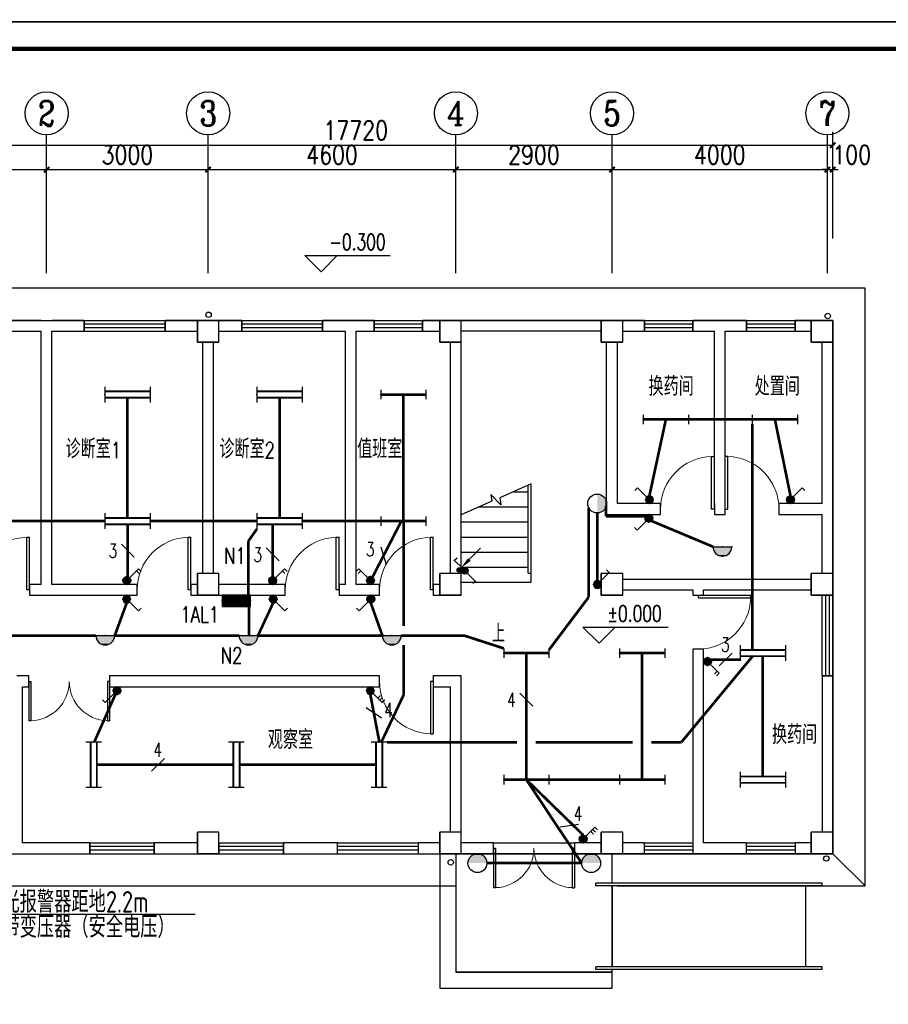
# Model space of a CAD drawing. Extents: x 41933 to 169416, y 41775 to 279375.
# Tile 22 of 39: x 98490 to 114620, y 142331 to 160614. Entities that reach past the tile are written whole.
import ezdxf
from ezdxf.enums import TextEntityAlignment as Align

# ---------------------------------------------------------------- set-up
doc = ezdxf.new("R2010")
doc.units = 0
doc.header["$LTSCALE"] = 1000
doc.header["$MEASUREMENT"] = 0
doc.linetypes.add('DASH', pattern=[0.35, 0.25, -0.1])
for name, color, linetype in [('AXIS', 3, 'Continuous'), ('AXIS_TEXT', 7, 'Continuous'), ('COLUMN', 1, 'Continuous'), ('DIM-照明', 3, 'Continuous'), ('DIM_ELEV', 3, 'Continuous'), ('DIM_SYMB', 3, 'Continuous'), ('EQUIP-照明', 3, 'Continuous'), ('EQUIP-箱柜', 3, 'Continuous'), ('LGT1', 7, 'Continuous'), ('LWIRE', 4, 'Continuous'), ('PUB_TEXT', 7, 'Continuous'), ('STAIR', 7, 'Continuous'), ('TEL_TEXT', 7, 'Continuous'), ('VPIPE-凝结', 150, 'DASH'), ('WALL', 1, 'Continuous'), ('WINDOW', 4, 'Continuous'), ('WIRE-照明', 1, 'Continuous'), ('图框', 4, 'Continuous'), ('填充', 8, 'Continuous')]:
    doc.layers.add(name, color=color, linetype=linetype)
doc.styles.add('_HZTXT', font='tssdeng.shx', dxfattribs={"width": 0.8, "bigfont": 'hztxt.shx'})
doc.styles.add('_TCH_AXIS', font='COMPLEX', dxfattribs={"bigfont": 'GBCBIG'})
doc.styles.add('_TCH_DIM', font='SIMPLEX', dxfattribs={"bigfont": 'GBCBIG'})
doc.styles.add('_TCH_LABEL', font='COMPLEX', dxfattribs={"bigfont": 'GBCBIG'})
doc.styles.add('_TEL_DIM', font='SIMPLEX', dxfattribs={"width": 0.8, "height": 3.5, "bigfont": 'HZTXT'})
doc.styles.add('COMPLEX', font='COMPLEX')
doc.styles.add('DIM_FONT', font='simplex.shx', dxfattribs={"width": 0.8})
doc.styles.get("Standard").update_dxf_attribs({"font": 'gbenor.shx', "bigfont": 'gbcbig.shx'})
doc.dimstyles.new('_TCH_ARCH&&100', dxfattribs={"dimtxt": 350, "dimasz": 100, "dimexe": 250, "dimexo": 300, "dimgap": 100, "dimtad": 1, "dimdec": 0, "dimzin": 0, "dimdsep": 46, "dimtxsty": 'DIM_FONT', "dimblk": 'ARCHTICK', "dimcen": 0.09, "dimclrt": 7, "dimazin": 2, "dimtfac": 1, "dimtdec": 0, "dimtix": 1, "dimtmove": 2, "dimatfit": 3, "dimfxl": 0, "dimtolj": 1, "dimtzin": 0, "dimarcsym": 0})

# ---------------------------------------------------------------- blocks, each defined once
blk = doc.blocks.new('$equip$00001160')
for p, q in [((-1.2, 0.417), (-1.2, -0.417)), ((-1.2, 0.167), (1.2, 0.167)), ((1.2, 0.417), (1.2, -0.417)), ((-1.2, -0.167), (1.2, -0.167))]:
    blk.add_line(p, q)
at = {"const_width": 0.1}
for points in [[(-1.2, 0.167), (1.2, 0.167)], [(-1.2, -0.167), (1.2, -0.167)]]:
    blk.add_lwpolyline(points, dxfattribs=at)
at = {"layer": 'EQUIP-照明'}
for p in [(-1.2, 0), (0, 0.167), (1.2, 0), (0, -0.167)]:
    blk.add_point(p, dxfattribs=at)
at = {"layer": 'EQUIP-照明', "flags": 9}
blk.add_attdef('A', (0, 0), '', height=0.00002, dxfattribs=at)
blk = doc.blocks.new('$equip$00001159')
for p, q in [((-1.2, 0.25), (-1.2, -0.25)), ((-1.2, 0), (1.2, 0)), ((1.2, 0.25), (1.2, -0.25))]:
    blk.add_line(p, q)
at = {"const_width": 0.14}
blk.add_lwpolyline([(-1.2, 0), (1.2, 0)], dxfattribs=at)
at = {"layer": 'EQUIP-照明'}
for p in [(-1.2, 0), (0, 0), (1.2, 0)]:
    blk.add_point(p, dxfattribs=at)
at = {"layer": 'EQUIP-照明', "flags": 9}
blk.add_attdef('A', (0, 0), '', height=0.00002, dxfattribs=at)
blk = doc.blocks.new('$equip$00001168')
blk.add_line((-0.5, 0), (0.5, 0))
blk.add_arc((0, 0), 0.5, 180, 0)
for p in [(-0.5, 0), (0, 0), (0.5, 0), (0, -0.5)]:
    blk.add_point(p)
for points in [[(0.433, -0.25), (-0.433, -0.25), (0.5, 0), (-0.5, 0)], [(0.25, -0.433), (-0.25, -0.433), (0.433, -0.25), (-0.433, -0.25)], [(0, -0.5), (0, -0.5), (0.25, -0.433), (-0.25, -0.433)]]:
    blk.add_solid(points)
at = {"flags": 9}
blk.add_attdef('A', (0, 0), '', height=0.00002, dxfattribs=at)
blk = doc.blocks.new('_LINKPT1')
blk.add_line((0, 0), (0, 0))
blk = doc.blocks.new('_X0UCW')
for p, q in [((0.147, 0.356), (0.625, 0.833)), ((0.625, 0.833), (0.766, 0.692)), ((-0.153, 0.072), (-0.631, -0.405)), ((-0.775, -0.259), (-0.634, -0.401))]:
    blk.add_line(p, q)
blk.add_circle((0, 0.208), 0.208)
for points in [[(-0.18, 0.313), (0.18, 0.313), (-0.208, 0.208), (0.208, 0.208)], [(-0.18, 0.104), (0.18, 0.104), (-0.208, 0.208), (0.208, 0.208)], [(-0.104, 0.389), (0.104, 0.389), (-0.18, 0.313), (0.18, 0.313)], [(-0.104, 0.028), (0.104, 0.028), (-0.18, 0.104), (0.18, 0.104)], [(0, 0.417), (0, 0.417), (-0.104, 0.389), (0.104, 0.389)], [(0, 0), (0, 0), (-0.104, 0.028), (0.104, 0.028)]]:
    blk.add_solid(points)
at = {"xscale": 0.002857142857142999, "yscale": 0.002857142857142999, "zscale": 0.002857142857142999}
for p in [(-0.208, 0.208), (0, 0.417), (0.208, 0.208), (-0.001, -0.001)]:
    blk.add_blockref('_LINKPT1', p, dxfattribs=at)
at = {"flags": 9}
blk.add_attdef('A', (0, 0), '', height=0.0000286, dxfattribs=at)
blk = doc.blocks.new('$equip_U$00000078(fzc)')
for p in [(0.551, 0.542), (0.004, -0.005), (-0.541, -0.548)]:
    blk.add_point(p)
at = {"xscale": 0.875, "yscale": 0.875, "zscale": 0.875}
blk.add_blockref('_X0UCW', (0.004, -0.187), dxfattribs=at)
at = {"color": 7, "style": '_TEL_DIM', "flags": 1}
blk.add_attdef('A', text='', height=0.000025, dxfattribs=at).set_placement((0, 0), align=Align.MIDDLE_CENTER)
blk = doc.blocks.new('$equip_U$00000117(fzc)')
blk.add_blockref('$equip_U$00000078(fzc)', (0, 0.003))
at = {"color": 7, "style": '_TEL_DIM', "flags": 1}
blk.add_attdef('A', text='', height=0.000025, dxfattribs=at).set_placement((0, 0), align=Align.MIDDLE_CENTER)
blk = doc.blocks.new('$equip_U$00000123(DNSC-20150823RB)')
blk.add_blockref('$equip_U$00000117(fzc)', (-0.003, 0.185))
at = {"color": 7, "flags": 1}
blk.add_attdef('A', text='', height=0.0000286, dxfattribs=at).set_placement((0, 0), align=Align.MIDDLE_CENTER)
blk = doc.blocks.new('$equip$00001964')
for p, q in [((0.147, 0.356), (0.625, 0.833)), ((0.399, 0.607), (0.54, 0.466)), ((0.512, 0.72), (0.653, 0.579)), ((0.625, 0.833), (0.766, 0.692))]:
    blk.add_line(p, q)
blk.add_circle((0, 0.208), 0.208)
for p in [(-0.208, 0.208), (0, 0.417), (0, 0), (0.208, 0.208)]:
    blk.add_point(p)
for points in [[(-0.18, 0.313), (0.18, 0.313), (-0.208, 0.208), (0.208, 0.208)], [(-0.18, 0.104), (0.18, 0.104), (-0.208, 0.208), (0.208, 0.208)], [(-0.104, 0.389), (0.104, 0.389), (-0.18, 0.313), (0.18, 0.313)], [(-0.104, 0.028), (0.104, 0.028), (-0.18, 0.104), (0.18, 0.104)], [(0, 0.417), (0, 0.417), (-0.104, 0.389), (0.104, 0.389)], [(0, 0), (0, 0), (-0.104, 0.028), (0.104, 0.028)]]:
    blk.add_solid(points)
at = {"layer": 'TEL_TEXT', "style": '_TEL_DIM', "flags": 1}
blk.add_attdef('A', text='', height=0.00002, dxfattribs=at).set_placement((0, 0), align=Align.MIDDLE_CENTER)
blk = doc.blocks.new('$equip$00001963')
for p, q in [((0.147, 0.356), (0.625, 0.833)), ((0.512, 0.72), (0.653, 0.579)), ((0.625, 0.833), (0.766, 0.692))]:
    blk.add_line(p, q)
blk.add_circle((0, 0.208), 0.208)
for p in [(-0.208, 0.208), (0, 0.417), (0, 0), (0.208, 0.208)]:
    blk.add_point(p)
for points in [[(-0.18, 0.313), (0.18, 0.313), (-0.208, 0.208), (0.208, 0.208)], [(-0.18, 0.104), (0.18, 0.104), (-0.208, 0.208), (0.208, 0.208)], [(-0.104, 0.389), (0.104, 0.389), (-0.18, 0.313), (0.18, 0.313)], [(-0.104, 0.028), (0.104, 0.028), (-0.18, 0.104), (0.18, 0.104)], [(0, 0.417), (0, 0.417), (-0.104, 0.389), (0.104, 0.389)], [(0, 0), (0, 0), (-0.104, 0.028), (0.104, 0.028)]]:
    blk.add_solid(points)
at = {"layer": 'TEL_TEXT', "style": '_TEL_DIM', "flags": 1}
blk.add_attdef('A', text='', height=0.00002, dxfattribs=at).set_placement((0, 0), align=Align.MIDDLE_CENTER)
blk = doc.blocks.new('$equip$00001962')
for p, q in [((0.147, 0.356), (0.625, 0.833)), ((0.625, 0.833), (0.766, 0.692))]:
    blk.add_line(p, q)
blk.add_circle((0, 0.208), 0.208)
for p in [(-0.208, 0.208), (0, 0.417), (0, 0), (0.208, 0.208)]:
    blk.add_point(p)
for points in [[(-0.18, 0.313), (0.18, 0.313), (-0.208, 0.208), (0.208, 0.208)], [(-0.18, 0.104), (0.18, 0.104), (-0.208, 0.208), (0.208, 0.208)], [(-0.104, 0.389), (0.104, 0.389), (-0.18, 0.313), (0.18, 0.313)], [(-0.104, 0.028), (0.104, 0.028), (-0.18, 0.104), (0.18, 0.104)], [(0, 0.417), (0, 0.417), (-0.104, 0.389), (0.104, 0.389)], [(0, 0), (0, 0), (-0.104, 0.028), (0.104, 0.028)]]:
    blk.add_solid(points)
at = {"layer": 'TEL_TEXT', "style": '_TEL_DIM', "flags": 1}
blk.add_attdef('A', text='', height=0.00002, dxfattribs=at).set_placement((0, 0), align=Align.MIDDLE_CENTER)
blk = doc.blocks.new('$equip$00001151')
blk.add_circle((0, 0.5), 0.5)
for points in [[(0.433, 0.25), (-0.433, 0.25), (0.5, 0.5), (-0.5, 0.5)], [(0.25, 0.067), (-0.25, 0.067), (0.433, 0.25), (-0.433, 0.25)], [(0, 0), (0, 0), (0.25, 0.067), (-0.25, 0.067)]]:
    blk.add_solid(points)
at = {"flags": 9}
blk.add_attdef('A', (0, 0), '', height=0.00002, dxfattribs=at)
blk = doc.blocks.new('$TelecSys$00000078')
for p, q in [((1.15, 1.15), (0.55, 0.55)), ((0.104, 0.104), (0.104, 0.104)), ((-0.104, -0.104), (-0.104, -0.104))]:
    blk.add_line(p, q)
at = {"const_width": 0.142}
blk.add_lwpolyline([(-0.071, 0, 1), (0.071, 0, 1)], format="xyb", close=True, dxfattribs=at)
blk.add_solid([(0.62, 0.48), (0.48, 0.62), (0.1, 0.1)])
at = {"width": 0.8, "flags": 9}
blk.add_attdef('A', (0, 0), '', height=0.00002, dxfattribs=at)
blk = doc.blocks.new('*X61')
at = {"color": 0}
for p, q in [((-250, 33), (-83, 200)), ((-250, 68), (-118, 200)), ((-250, 104), (-154, 200)), ((-250, 139), (-189, 200)), ((-250, 174), (-224, 200)), ((-247, 0), (-47, 200)), ((-212, 0), (-12, 200)), ((-177, 0), (23, 200)), ((-141, 0), (59, 200)), ((-106, 0), (94, 200)), ((-71, 0), (129, 200)), ((-35, 0), (165, 200)), ((0, 0), (200, 200)), ((35, 0), (235, 200)), ((71, 0), (250, 179)), ((106, 0), (250, 144)), ((141, 0), (250, 109)), ((177, 0), (250, 73)), ((212, 0), (250, 38)), ((247, 0), (250, 3))]:
    blk.add_line(p, q, dxfattribs=at)
blk = doc.blocks.new('$equip$00001421')
for p, q in [((0.75, 0.6), (-0.75, 0.6)), ((-0.75, 0.6), (-0.75, 0)), ((0.75, 0), (0.75, 0.6)), ((-0.75, 0), (0.75, 0))]:
    blk.add_line(p, q)
at = {"const_width": 0.6}
blk.add_lwpolyline([(-0.75, 0.3), (0.75, 0.3)], dxfattribs=at)
for p in [(0, 0.6), (-0.75, 0.3), (0, 0), (0.75, 0.3)]:
    blk.add_point(p)
at = {"xscale": 0.0030000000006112, "yscale": 0.0030000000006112, "zscale": 0.0030000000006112}
blk.add_blockref('*X61', (0, 0), dxfattribs=at)
at = {"style": '_TCH_LABEL', "flags": 9}
blk.add_attdef('A', (0, 0), '', height=0.00002, dxfattribs=at)
blk = doc.blocks.new('$TELECSYS$00000095')
blk.add_line((0.4, 0.4), (-0.4, -0.4))
at = {"width": 0.8}
blk.add_attdef('N', text='', height=1, dxfattribs=at).set_placement((-0.017, 1.056), align=Align.MIDDLE)
blk = doc.blocks.new('$TelecSys$00000152')
blk.add_blockref('$TELECSYS$00000095', (0, 0))
at = {"style": '_TEL_DIM', "width": 0.7}
blk.add_attdef('N', text='', height=0.875, dxfattribs=at).set_placement((-0.015, 0.924), align=Align.MIDDLE)
blk = doc.blocks.new('A$C573E01A6')
at = {"layer": 'LGT1', "color": 77}
blk.add_line((4045, 429), (0, 429), dxfattribs=at)
at = {"layer": 'LGT1', "color": 77, "style": '_HZTXT', "width": 0.8}
for s, p in [('声光报警器距地2.2m', (144, 466)), ('自带变压器（安全电压）', (144, 0))]:
    blk.add_text(s, height=400, dxfattribs=at).set_placement(p)
blk = doc.blocks.new('_ArchTick')
at = {"color": 0, "linetype": 'ByBlock', "const_width": 0.4}
blk.add_lwpolyline([(-0.5, -0.5), (0.5, 0.5)], dxfattribs=at)
blk = doc.blocks.new('*D2245')
at = {"layer": 'AXIS', "color": 0, "lineweight": -2, "transparency": 16777216}
for p, q in [((95990, 156554), (95990, 158081)), ((98990, 156554), (98990, 158081)), ((95990, 157831), (98990, 157831))]:
    blk.add_line(p, q, dxfattribs=at)
at = {"layer": 'Defpoints', "color": 0, "transparency": 16777216}
for p in [(98990, 157831), (95990, 156254), (98990, 156254)]:
    blk.add_point(p, dxfattribs=at)
at = {"layer": 'AXIS', "color": 0, "lineweight": -2, "transparency": 16777216, "xscale": 100, "yscale": 100, "zscale": 100, "rotation": 180}
blk.add_blockref('_ArchTick', (95990, 157831), dxfattribs=at)
at = {"layer": 'AXIS', "color": 0, "lineweight": -2, "transparency": 16777216, "xscale": 100, "yscale": 100, "zscale": 100}
blk.add_blockref('_ArchTick', (98990, 157831), dxfattribs=at)
at = {"layer": 'AXIS', "color": 7, "transparency": 16777216, "insert": (97490, 158106), "char_height": 350, "attachment_point": 5, "style": 'DIM_FONT'}
blk.add_mtext('\\A1;3000', dxfattribs=at)
blk = doc.blocks.new('*D2246')
at = {"layer": 'AXIS', "color": 0, "lineweight": -2, "transparency": 16777216}
for p, q in [((98990, 156554), (98990, 158081)), ((101990, 156554), (101990, 158081)), ((98990, 157831), (101990, 157831))]:
    blk.add_line(p, q, dxfattribs=at)
at = {"layer": 'Defpoints', "color": 0, "transparency": 16777216}
for p in [(101990, 157831), (98990, 156254), (101990, 156254)]:
    blk.add_point(p, dxfattribs=at)
at = {"layer": 'AXIS', "color": 0, "lineweight": -2, "transparency": 16777216, "xscale": 100, "yscale": 100, "zscale": 100, "rotation": 180}
blk.add_blockref('_ArchTick', (98990, 157831), dxfattribs=at)
at = {"layer": 'AXIS', "color": 0, "lineweight": -2, "transparency": 16777216, "xscale": 100, "yscale": 100, "zscale": 100}
blk.add_blockref('_ArchTick', (101990, 157831), dxfattribs=at)
at = {"layer": 'AXIS', "color": 7, "transparency": 16777216, "insert": (100490, 158106), "char_height": 350, "attachment_point": 5, "style": 'DIM_FONT'}
blk.add_mtext('\\A1;3000', dxfattribs=at)
blk = doc.blocks.new('*D2247')
at = {"layer": 'AXIS', "color": 0, "lineweight": -2, "transparency": 16777216}
for p, q in [((101990, 156554), (101990, 158081)), ((106590, 156554), (106590, 158081)), ((101990, 157831), (106590, 157831))]:
    blk.add_line(p, q, dxfattribs=at)
at = {"layer": 'Defpoints', "color": 0, "transparency": 16777216}
for p in [(106590, 157831), (101990, 156254), (106590, 156254)]:
    blk.add_point(p, dxfattribs=at)
at = {"layer": 'AXIS', "color": 0, "lineweight": -2, "transparency": 16777216, "xscale": 100, "yscale": 100, "zscale": 100, "rotation": 180}
blk.add_blockref('_ArchTick', (101990, 157831), dxfattribs=at)
at = {"layer": 'AXIS', "color": 0, "lineweight": -2, "transparency": 16777216, "xscale": 100, "yscale": 100, "zscale": 100}
blk.add_blockref('_ArchTick', (106590, 157831), dxfattribs=at)
at = {"layer": 'AXIS', "color": 7, "transparency": 16777216, "insert": (104290, 158106), "char_height": 350, "attachment_point": 5, "style": 'DIM_FONT'}
blk.add_mtext('\\A1;4600', dxfattribs=at)
blk = doc.blocks.new('*D2248')
at = {"layer": 'AXIS', "color": 0, "lineweight": -2, "transparency": 16777216}
for p, q in [((106590, 156554), (106590, 158081)), ((109490, 156554), (109490, 158081)), ((106590, 157831), (109490, 157831))]:
    blk.add_line(p, q, dxfattribs=at)
at = {"layer": 'Defpoints', "color": 0, "transparency": 16777216}
for p in [(109490, 157831), (106590, 156254), (109490, 156254)]:
    blk.add_point(p, dxfattribs=at)
at = {"layer": 'AXIS', "color": 0, "lineweight": -2, "transparency": 16777216, "xscale": 100, "yscale": 100, "zscale": 100, "rotation": 180}
blk.add_blockref('_ArchTick', (106590, 157831), dxfattribs=at)
at = {"layer": 'AXIS', "color": 0, "lineweight": -2, "transparency": 16777216, "xscale": 100, "yscale": 100, "zscale": 100}
blk.add_blockref('_ArchTick', (109490, 157831), dxfattribs=at)
at = {"layer": 'AXIS', "color": 7, "transparency": 16777216, "insert": (108040, 158106), "char_height": 350, "attachment_point": 5, "style": 'DIM_FONT'}
blk.add_mtext('\\A1;2900', dxfattribs=at)
blk = doc.blocks.new('*D2249')
at = {"layer": 'AXIS', "color": 0, "lineweight": -2, "transparency": 16777216}
for p, q in [((109490, 156554), (109490, 158081)), ((113490, 156554), (113490, 158081)), ((109490, 157831), (113490, 157831))]:
    blk.add_line(p, q, dxfattribs=at)
at = {"layer": 'Defpoints', "color": 0, "transparency": 16777216}
for p in [(113490, 157831), (109490, 156254), (113490, 156254)]:
    blk.add_point(p, dxfattribs=at)
at = {"layer": 'AXIS', "color": 0, "lineweight": -2, "transparency": 16777216, "xscale": 100, "yscale": 100, "zscale": 100, "rotation": 180}
blk.add_blockref('_ArchTick', (109490, 157831), dxfattribs=at)
at = {"layer": 'AXIS', "color": 0, "lineweight": -2, "transparency": 16777216, "xscale": 100, "yscale": 100, "zscale": 100}
blk.add_blockref('_ArchTick', (113490, 157831), dxfattribs=at)
at = {"layer": 'AXIS', "color": 7, "transparency": 16777216, "insert": (111490, 158106), "char_height": 350, "attachment_point": 5, "style": 'DIM_FONT'}
blk.add_mtext('\\A1;4000', dxfattribs=at)
blk = doc.blocks.new('*D2250')
at = {"layer": 'AXIS', "color": 0, "lineweight": -2, "transparency": 16777216}
for p, q in [((113490, 156554), (113490, 158081)), ((113590, 156554), (113590, 158081)), ((113490, 157831), (113390, 157831)), ((113490, 157831), (113590, 157831)), ((113590, 157831), (113690, 157831))]:
    blk.add_line(p, q, dxfattribs=at)
at = {"layer": 'Defpoints', "color": 0, "transparency": 16777216}
for p in [(113590, 157831), (113490, 156254), (113590, 156254)]:
    blk.add_point(p, dxfattribs=at)
at = {"layer": 'AXIS', "color": 0, "lineweight": -2, "transparency": 16777216, "xscale": 100, "yscale": 100, "zscale": 100}
blk.add_blockref('_ArchTick', (113490, 157831), dxfattribs=at)
at = {"layer": 'AXIS', "color": 0, "lineweight": -2, "transparency": 16777216, "xscale": 100, "yscale": 100, "zscale": 100, "rotation": 180}
blk.add_blockref('_ArchTick', (113590, 157831), dxfattribs=at)
at = {"layer": 'AXIS', "color": 7, "transparency": 16777216, "insert": (113940, 158106), "char_height": 350, "attachment_point": 5, "style": 'DIM_FONT'}
blk.add_mtext('\\A1;100', dxfattribs=at)
blk = doc.blocks.new('*D2251')
at = {"layer": 'AXIS', "color": 0, "lineweight": -2, "transparency": 16777216}
for p, q in [((95870, 157454), (95870, 158533)), ((113590, 157454), (113590, 158533)), ((95870, 158283), (113590, 158283))]:
    blk.add_line(p, q, dxfattribs=at)
at = {"layer": 'Defpoints', "color": 0, "transparency": 16777216}
for p in [(113590, 158283), (95870, 157154), (113590, 157154)]:
    blk.add_point(p, dxfattribs=at)
at = {"layer": 'AXIS', "color": 0, "lineweight": -2, "transparency": 16777216, "xscale": 100, "yscale": 100, "zscale": 100, "rotation": 180}
blk.add_blockref('_ArchTick', (95870, 158283), dxfattribs=at)
at = {"layer": 'AXIS', "color": 0, "lineweight": -2, "transparency": 16777216, "xscale": 100, "yscale": 100, "zscale": 100}
blk.add_blockref('_ArchTick', (113590, 158283), dxfattribs=at)
at = {"layer": 'AXIS', "color": 7, "transparency": 16777216, "insert": (104730, 158558), "char_height": 350, "attachment_point": 5, "style": 'DIM_FONT'}
blk.add_mtext('\\A1;17720', dxfattribs=at)
blk = doc.blocks.new('$WINLIB2D$00000001')
for p, q in [((-0.5, 0.5), (0.5, 0.5)), ((-0.5, 0.5), (-0.5, -0.5)), ((0.5, -0.5), (0.5, 0.5)), ((0.5, 0.167), (-0.5, 0.167)), ((0.5, -0.167), (-0.5, -0.167)), ((-0.5, -0.5), (0.5, -0.5))]:
    blk.add_line(p, q)
blk = doc.blocks.new('$DorLib2D$00000002')
for p, q in [((-0.5, 0), (-0.5, 0.4875)), ((-0.475, 0.4875), (-0.5, 0.4875)), ((-0.475, 0), (-0.475, 0.4875)), ((0.475, 0), (0.475, 0.4875)), ((0.475, 0.4875), (0.5, 0.4875)), ((0.5, 0), (0.5, 0.4875)), ((-0.5, 0), (-0.475, 0)), ((0.5, 0), (0.475, 0))]:
    blk.add_line(p, q)
at = {"lineweight": 13}
for centre, start, end in [((-0.4875, 0), 0, 88.53072), ((0.4875, 0), 91.46928, 180)]:
    blk.add_arc(centre, 0.4875, start, end, dxfattribs=at)
blk = doc.blocks.new('_FZH')
for p, q in [((-0.5, 0.5), (0.5, 0.5)), ((-0.5, -0.5), (-0.5, 0.5)), ((0.5, -0.5), (0.5, 0.5)), ((-0.5, -0.5), (0.5, -0.5))]:
    blk.add_line(p, q)
blk.add_lwpolyline([(-0.5, -0.5), (0.5, -0.5), (0.5, 0.5), (-0.5, 0.5)], close=True)
blk = doc.blocks.new('$DorLib2D$00000001')
for p, q in [((0.45, 0.975), (0.5, 0.975)), ((0.45, 0), (0.45, 0.975)), ((0.5, 0), (0.5, 0.975)), ((0.5, 0), (0.45, 0))]:
    blk.add_line(p, q)
at = {"lineweight": 13}
blk.add_arc((0.475, 0), 0.975, 91.4693, 180, dxfattribs=at)
blk = doc.blocks.new('_AXISO')
blk.add_circle((0, 0), 0.5)
at = {"layer": 'AXIS_TEXT', "style": 'COMPLEX', "width": 1.041667}
blk.add_attdef('A', text='', height=0.56, dxfattribs=at).set_placement((-0.25, -0.28), (0.25, -0.28), align=Align.FIT)

msp = doc.modelspace()

# ---------------------------------------------------------------- linework, layer by layer
for p, q in [((107289.8, 145128.1), (108789.8, 145128.1)), ((113389.8, 144578.1), (109189.8, 144578.1)), ((109189.8, 144528.1), (109189.8, 144578.1)), ((113389.8, 144528.1), (109189.8, 144528.1)), ((109489.8, 144528.1), (109489.8, 143028.1)), ((113089.8, 143028.1), (113089.8, 144528.1)), ((113389.8, 144528.1), (113389.8, 144578.1)), ((113389.8, 143028.1), (109189.8, 143028.1)), ((109189.8, 142978.1), (109189.8, 143028.1)), ((113389.8, 142978.1), (109189.8, 142978.1)), ((113389.8, 142978.1), (113389.8, 143028.1))]:
    msp.add_line(p, q)
at = {"color": 32}
msp.add_line((114189.8, 144528.1), (113589.8, 145128.1), dxfattribs=at)
for points in [[(109589.8, 144528.1), (109789.8, 144528.1), (109789.8, 144528.1), (114189.8, 144528.1), (114189.8, 155628.1), (95289.8, 155628.1), (95289.8, 150628.1)], [(95289.8, 147728.1), (95289.8, 144528.1), (106589.8, 144528.1)]]:
    msp.add_lwpolyline(points, dxfattribs=at)
msp.add_lwpolyline([(109489.8, 143028.1), (109489.8, 144528.1)])
at = {"layer": 'AXIS'}
for p, q in [((98989.8, 155906.2), (98989.8, 158475.6)), ((101989.8, 155906.2), (101989.8, 158475.6)), ((106589.8, 155906.2), (106589.8, 158475.6)), ((109489.8, 155906.2), (109489.8, 158475.6)), ((113489.8, 155906.2), (113489.8, 158475.6))]:
    msp.add_line(p, q, dxfattribs=at)
at = {"layer": 'DIM_ELEV'}
for p, q in [((104087.3, 155932.6), (103787.3, 156232.6)), ((103787.3, 156232.6), (105370.6, 156232.6)), ((104087.3, 155932.6), (104387.3, 156232.6)), ((109250.2, 149034.2), (108950.2, 149334.2)), ((108950.2, 149334.2), (110533.4, 149334.2)), ((109250.2, 149034.2), (109550.2, 149334.2))]:
    msp.add_line(p, q, dxfattribs=at)
at = {"layer": 'DIM_SYMB'}
msp.add_lwpolyline([(107364.8, 149602.2, 0, 0, 0), (107364.8, 151034.6, 80, 0, 0), (107364.8, 151334.6, 0, 0, 0)], format="xyseb", dxfattribs=at)
at = {"layer": 'STAIR'}
for p, q in [((107989.8, 151993.6), (107403.8, 151736.2)), ((107929.8, 150338.1), (107929.8, 151967.3)), ((107989.8, 150338.1), (107989.8, 151993.6)), ((107989.8, 150338.1), (107989.8, 151993.6)), ((107424.3, 151602.8), (107238.4, 151797.2)), ((107238.4, 151797.2), (107257.6, 151672)), ((107658.6, 151848.1), (107929.8, 151848.1)), ((107257.6, 151672), (106689.8, 151422.6)), ((107021.1, 151568.1), (107929.8, 151568.1)), ((107403.8, 151736.2), (107424.3, 151602.8)), ((106689.8, 150328.1), (106689.8, 151422.6)), ((106689.8, 151288.1), (107929.8, 151288.1)), ((106689.8, 151008.1), (107929.8, 151008.1)), ((106689.8, 150728.1), (107929.8, 150728.1)), ((106689.8, 150448.1), (107929.8, 150448.1)), ((107929.8, 150338.1), (107989.8, 150338.1)), ((107989.8, 150168.1), (107989.8, 150338.1)), ((106689.8, 150168.1), (107989.8, 150168.1))]:
    msp.add_line(p, q, dxfattribs=at)
at = {"layer": 'VPIPE-凝结', "linetype": 'Continuous'}
for centre in [(101997.3, 155134.8), (113495.5, 155111.7), (106493.7, 144967.1), (113469.3, 145038.8)]:
    msp.add_circle(centre, 50, dxfattribs=at)
at = {"layer": 'WALL'}
for p, q in [((98889.8, 155028.1), (98339.8, 155028.1)), ((98889.8, 155028.1), (98889.8, 155028.1)), ((98889.8, 155028.1), (99089.8, 155028.1)), ((99689.8, 155028.1), (99089.8, 155028.1)), ((99089.8, 155028.1), (99089.8, 155028.1)), ((99689.8, 154828.1), (99689.8, 155028.1)), ((101789.8, 155028.1), (101189.8, 155028.1)), ((101189.8, 155028.1), (101189.8, 154828.1)), ((102614.8, 155028.1), (102189.8, 155028.1)), ((102614.8, 154828.1), (102614.8, 155028.1)), ((104639.8, 155028.1), (104114.8, 155028.1)), ((104114.8, 155028.1), (104114.8, 154828.1)), ((105069.8, 155028.1), (104639.8, 155028.1)), ((105069.8, 154828.1), (105069.8, 155028.1)), ((106289.8, 155028.1), (105969.8, 155028.1)), ((105969.8, 155028.1), (105969.8, 154828.1)), ((109289.8, 155028.1), (106689.8, 155028.1)), ((110089.8, 155028.1), (109689.8, 155028.1)), ((110089.8, 154828.1), (110089.8, 155028.1)), ((111489.8, 155028.1), (110989.8, 155028.1)), ((110989.8, 155028.1), (110989.8, 154828.1)), ((111989.8, 155028.1), (111489.8, 155028.1)), ((111989.8, 154828.1), (111989.8, 155028.1)), ((113189.8, 155028.1), (112889.8, 155028.1)), ((112889.8, 155028.1), (112889.8, 154828.1)), ((98339.8, 154828.1), (98889.8, 154828.1)), ((98889.8, 150128.1), (98889.8, 154828.1)), ((99089.8, 154828.1), (99689.8, 154828.1)), ((99089.8, 150128.1), (99089.8, 154828.1)), ((101189.8, 154828.1), (101789.8, 154828.1)), ((102189.8, 154828.1), (102614.8, 154828.1)), ((104114.8, 154828.1), (104539.8, 154828.1)), ((104539.8, 150128.1), (104539.8, 154828.1)), ((104739.8, 154828.1), (105069.8, 154828.1)), ((104739.8, 150128.1), (104739.8, 154828.1)), ((105969.8, 154828.1), (106289.8, 154828.1)), ((109289.8, 154828.1), (106689.8, 154828.1)), ((109689.8, 154828.1), (110089.8, 154828.1)), ((110989.8, 154828.1), (111389.8, 154828.1)), ((111389.8, 151628.1), (111389.8, 154828.1)), ((111589.8, 154828.1), (111989.8, 154828.1)), ((111589.8, 151628.1), (111589.8, 154828.1)), ((112889.8, 154828.1), (113189.8, 154828.1)), ((101889.8, 150328.1), (101889.8, 154628.1)), ((102089.8, 150328.1), (102089.8, 154628.1)), ((106489.8, 150328.1), (106489.8, 154628.1)), ((106689.8, 150328.1), (106689.8, 154628.1)), ((109389.8, 151428.1), (109389.8, 154628.1)), ((109589.8, 151628.1), (109589.8, 154628.1)), ((113389.8, 151628.1), (113389.8, 154628.1)), ((113589.8, 151528.1), (113589.8, 154628.1)), ((110389.8, 151628.1), (109589.8, 151628.1)), ((110389.8, 151428.1), (110389.8, 151628.1)), ((111389.8, 151628.1), (111389.8, 151428.1)), ((111589.8, 151428.1), (111589.8, 151628.1)), ((113389.8, 151628.1), (112589.8, 151628.1)), ((112589.8, 151628.1), (112589.8, 151428.1)), ((109389.8, 151428.1), (110389.8, 151428.1)), ((111389.8, 151428.1), (111489.8, 151428.1)), ((111489.8, 151428.1), (111589.8, 151428.1)), ((112589.8, 151428.1), (113389.8, 151428.1)), ((113389.8, 150328.1), (113389.8, 151428.1)), ((113589.8, 150328.1), (113589.8, 151528.1)), ((98889.8, 150128.1), (98669.8, 150128.1)), ((98669.8, 150128.1), (98669.8, 149928.1)), ((100669.8, 150128.1), (99089.8, 150128.1)), ((100669.8, 149928.1), (100669.8, 150128.1)), ((101789.8, 150128.1), (101669.8, 150128.1)), ((101669.8, 150128.1), (101669.8, 149928.1)), ((103419.8, 150128.1), (102189.8, 150128.1)), ((103419.8, 149928.1), (103419.8, 150128.1)), ((104539.8, 150128.1), (104419.8, 150128.1)), ((104419.8, 150128.1), (104419.8, 149928.1)), ((105169.8, 150128.1), (104739.8, 150128.1)), ((105169.8, 149928.1), (105169.8, 150128.1)), ((106289.8, 150128.1), (106169.8, 150128.1)), ((106169.8, 150128.1), (106169.8, 149928.1)), ((109689.8, 150228.1), (111089.8, 150228.1)), ((111089.8, 150228.1), (113189.8, 150228.1)), ((98669.8, 149928.1), (98989.8, 149928.1)), ((98989.8, 149928.1), (100669.8, 149928.1)), ((101669.8, 149928.1), (101789.8, 149928.1)), ((102189.8, 149928.1), (103419.8, 149928.1)), ((104419.8, 149928.1), (104639.8, 149928.1)), ((104639.8, 149928.1), (105169.8, 149928.1)), ((106169.8, 149928.1), (106289.8, 149928.1)), ((109689.8, 150028.1), (110989.8, 150028.1)), ((110989.8, 150028.1), (110989.8, 149928.1)), ((110989.8, 149928.1), (111189.8, 149928.1)), ((111189.8, 149928.1), (111189.8, 150028.1)), ((111189.8, 150028.1), (113189.8, 150028.1)), ((111189.8, 148928.1), (110989.8, 148928.1)), ((110989.8, 148928.1), (110989.8, 145328.1)), ((111189.8, 145328.1), (111189.8, 148928.1)), ((98659.8, 148428.1), (98439.8, 148428.1)), ((98659.8, 148228.1), (98659.8, 148428.1)), ((105169.8, 148428.1), (100159.8, 148428.1)), ((100159.8, 148428.1), (100159.8, 148228.1)), ((105169.8, 148228.1), (105169.8, 148428.1)), ((106689.8, 148428.1), (106169.8, 148428.1)), ((106169.8, 148428.1), (106169.8, 148228.1)), ((106689.8, 145528.1), (106689.8, 148428.1)), ((113589.8, 148428.1), (113389.8, 148428.1)), ((113389.8, 148428.1), (113389.8, 145528.1)), ((113589.8, 145528.1), (113589.8, 148428.1)), ((98539.8, 148228.1), (98659.8, 148228.1)), ((98539.8, 145328.1), (98539.8, 148228.1)), ((100159.8, 148228.1), (105169.8, 148228.1)), ((106169.8, 148228.1), (106489.8, 148228.1)), ((106489.8, 145528.1), (106489.8, 148228.1)), ((99789.8, 145328.1), (98539.8, 145328.1)), ((99789.8, 145128.1), (99789.8, 145328.1)), ((101789.8, 145328.1), (100989.8, 145328.1)), ((100989.8, 145328.1), (100989.8, 145128.1)), ((104389.8, 145328.1), (103389.8, 145328.1)), ((103389.8, 145328.1), (103389.8, 145128.1)), ((104389.8, 145128.1), (104389.8, 145328.1)), ((106289.8, 145328.1), (105889.8, 145328.1)), ((105889.8, 145328.1), (105889.8, 145128.1)), ((107289.8, 145328.1), (106689.8, 145328.1)), ((107289.8, 145128.1), (107289.8, 145328.1)), ((109289.8, 145328.1), (108789.8, 145328.1)), ((108789.8, 145328.1), (108789.8, 145128.1)), ((110089.8, 145328.1), (109689.8, 145328.1)), ((110089.8, 145128.1), (110089.8, 145328.1)), ((110989.8, 145328.1), (110989.8, 145128.1)), ((111989.8, 145328.1), (111189.8, 145328.1)), ((111989.8, 145128.1), (111989.8, 145328.1)), ((113189.8, 145328.1), (112889.8, 145328.1)), ((112889.8, 145328.1), (112889.8, 145128.1)), ((98439.8, 145128.1), (99789.8, 145128.1)), ((100989.8, 145128.1), (101789.8, 145128.1)), ((103389.8, 145128.1), (104389.8, 145128.1)), ((105889.8, 145128.1), (106289.8, 145128.1)), ((106689.8, 145128.1), (107289.8, 145128.1)), ((108789.8, 145128.1), (109289.8, 145128.1)), ((109689.8, 145128.1), (110089.8, 145128.1)), ((110989.8, 145128.1), (111089.8, 145128.1)), ((111089.8, 145128.1), (111989.8, 145128.1)), ((112889.8, 145128.1), (113189.8, 145128.1))]:
    msp.add_line(p, q, dxfattribs=at)
at = {"layer": 'WINDOW'}
for p, q in [((107289.8, 145328.1), (108789.8, 145328.1)), ((109489.8, 145128.1), (106589.8, 145128.1)), ((107289.8, 145128.1), (108789.8, 145128.1)), ((109489.8, 142628.1), (109489.8, 142978.1)), ((109489.8, 142928.1), (106589.8, 142928.1))]:
    msp.add_line(p, q, dxfattribs=at)
for points in [[(106289.8, 145128.1), (106289.8, 142628.1), (109489.8, 142628.1)], [(106589.8, 145128.1), (106589.8, 142928.1), (109489.8, 142928.1)], [(109489.8, 144578.1), (109489.8, 145128.1)]]:
    msp.add_lwpolyline(points, dxfattribs=at)
at = {"layer": 'WIRE-照明', "linetype": 'Continuous', "const_width": 50}
for points in [[(100489.8, 151361.5), (100489.8, 153594.8)], [(103314.8, 151361.5), (103314.8, 153594.8)], [(105614.8, 151303.1), (105614.8, 153653.1)], [(110183.8, 151774), (110489.8, 153191.9)], [(112094.4, 153191.9), (110909.8, 153191.9)], [(112803.4, 151774), (112514.4, 153191.9)], [(112094.4, 153104.4), (112094.4, 148911.5)], [(109055.7, 149891.2), (109055.7, 151550)], [(109379, 151391.7), (109379, 151584.7)], [(109216.9, 150201), (109216.9, 151451.2)], [(110140.1, 151391.7), (109379, 151391.7)], [(100069.8, 151303.1), (97909.8, 151303.1)], [(100497.6, 150269.1), (100497.6, 151244.8)], [(102894.8, 151303.1), (100909.8, 151303.1)], [(103187.6, 150264.2), (103187.6, 151244.8)], [(103734.8, 151303.1), (105194.8, 151303.1)], [(105041.9, 150264.2), (105577.1, 151303.1)], [(105621, 151303.1), (105621, 149353.1)], [(110224.8, 151305.4), (111364.8, 150828.1)], [(102733.7, 150927.9), (102894.8, 151157.3)], [(102733.7, 149928.1), (102733.7, 150927.9)], [(100254.8, 149178.1), (100476.6, 149782.3)], [(102746.5, 149718.1), (102746.5, 149178.1)], [(102914.8, 149178.1), (103196.1, 149782.3)], [(105224.8, 149178.1), (105010.1, 149782.3)], [(108317.4, 148911.5), (109055.7, 149891.2)], [(97594.8, 149178.1), (99904.8, 149178.1)], [(100254.8, 149178.1), (102564.8, 149178.1)], [(102914.8, 149178.1), (105224.8, 149178.1)], [(105574.8, 149178.1), (106744.4, 149178.1)], [(106744.4, 149178.1), (107477.4, 148940.6)], [(105621, 149003.1), (105621, 148078.9)], [(107897.4, 146503.1), (107897.4, 148853.1)], [(110047.4, 146503.1), (110047.4, 148853.1)], [(110777.3, 147198.1), (112100, 148794.8)], [(111325.9, 148733.2), (111869.8, 148733.2)], [(112289.8, 148794.8), (112289.8, 146561.5)], [(100269.9, 148092.1), (99873.2, 147198.1)], [(105001.4, 148082.6), (105169.6, 147198.1)], [(105621, 148078.9), (105205.9, 147198.1)], [(105310.7, 147198.1), (107722.4, 147198.1)], [(108072.4, 147198.1), (109872.4, 147198.1)], [(110222.4, 147198.1), (110777.3, 147198.1)], [(99923.2, 146778.1), (102456.5, 146778.1)], [(102573.2, 146778.1), (105106.5, 146778.1)], [(108953.8, 145474), (107897.4, 146503.1)], [(107897.4, 146503.1), (108926.5, 144953.1)], [(108317.4, 146503.1), (109627.4, 146503.1)], [(107164.8, 144953.1), (108933.2, 144953.1)]]:
    msp.add_lwpolyline(points, dxfattribs=at)
at = {"layer": '图框', "color": 4}
for points in [[(125933, 190275), (83933, 190275), (83933, 160575), (125933, 160575)], [(125933, 160575), (83933, 160575), (83933, 130875), (125933, 130875)]]:
    msp.add_lwpolyline(points, close=True, dxfattribs=at)
at = {"layer": '图框', "color": 4, "const_width": 80}
msp.add_lwpolyline([(86433, 131375), (125433, 131375), (125433, 160075), (86433, 160075)], close=True, dxfattribs=at)
at = {"layer": '填充'}
for points in [[(95889.8, 155028.1), (113589.8, 155028.1), (113589.8, 145128.1), (109589.8, 145128.1)], [(95889.8, 150267.2), (95889.8, 145128.1), (106489.8, 145128.1)]]:
    msp.add_lwpolyline(points, dxfattribs=at)

# ---------------------------------------------------------------- block references
at = {"layer": 'AXIS'}
ref = msp.add_blockref('_AXISO', (98989.8, 158875.6), dxfattribs=dict(at, xscale=800, yscale=800, zscale=800))
ref.add_attrib('A', '2', dxfattribs={"layer": 'AXIS_TEXT', "height": 465.9, "style": '_TCH_AXIS'}).set_placement((98834.5, 158642.6), (99145.1, 158642.6), align=Align.FIT)
ref = msp.add_blockref('_AXISO', (101989.8, 158875.6), dxfattribs=dict(at, xscale=800, yscale=800, zscale=800))
ref.add_attrib('A', '3', dxfattribs={"layer": 'AXIS_TEXT', "height": 465.9, "style": '_TCH_AXIS'}).set_placement((101834.5, 158642.6), (102145.1, 158642.6), align=Align.FIT)
ref = msp.add_blockref('_AXISO', (106589.8, 158875.6), dxfattribs=dict(at, xscale=800, yscale=800, zscale=800))
ref.add_attrib('A', '4', dxfattribs={"layer": 'AXIS_TEXT', "height": 445.4, "style": '_TCH_AXIS'}).set_placement((106420.1, 158652.9), (106759.5, 158652.9), align=Align.FIT)
ref = msp.add_blockref('_AXISO', (109489.8, 158875.6), dxfattribs=dict(at, xscale=800, yscale=800, zscale=800))
ref.add_attrib('A', '5', dxfattribs={"layer": 'AXIS_TEXT', "height": 465.9, "style": '_TCH_AXIS'}).set_placement((109334.5, 158642.6), (109645.1, 158642.6), align=Align.FIT)
ref = msp.add_blockref('_AXISO', (113489.8, 158875.6), dxfattribs=dict(at, xscale=800, yscale=800, zscale=800))
ref.add_attrib('A', '7', dxfattribs={"layer": 'AXIS_TEXT', "height": 465.9, "style": '_TCH_AXIS'}).set_placement((113334.5, 158642.6), (113645.1, 158642.6), align=Align.FIT)
at = {"layer": 'COLUMN', "xscale": 400, "yscale": 400, "zscale": 400, "rotation": 90}
for p in [(101989.8, 154828.1), (106489.8, 154828.1), (109489.8, 154828.1), (113389.8, 154828.1), (101989.8, 150128.1), (106489.8, 150128.1), (109489.8, 150128.1), (113389.8, 150128.1), (101989.8, 145328.1), (106489.8, 145328.1), (109489.8, 145328.1), (113389.8, 145328.1)]:
    msp.add_blockref('_FZH', p, dxfattribs=at)
at = {"layer": 'DIM-照明'}
ref = msp.add_blockref('$TelecSys$00000152', (100497.6, 150756.9), dxfattribs=dict(at, xscale=300, yscale=300, zscale=300, rotation=90))
ref.add_attrib('N', '3', dxfattribs={"layer": '0', "color": 7, "height": 262.5, "style": '_TCH_DIM', "width": 0.7}).set_placement((100220.6, 150752.4), align=Align.MIDDLE)
ref = msp.add_blockref('$TelecSys$00000152', (103187.6, 150685.6), dxfattribs=dict(at, xscale=300, yscale=300, zscale=300, rotation=89.99999999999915))
ref.add_attrib('N', '3', dxfattribs={"layer": '0', "color": 7, "height": 262.5, "style": '_TCH_DIM', "width": 0.7}).set_placement((102910.5, 150681), align=Align.MIDDLE)
ref = msp.add_blockref('$TelecSys$00000152', (105246.4, 150661.3), dxfattribs=dict(at, xscale=300, yscale=300, zscale=300, rotation=62.74647382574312))
ref.add_attrib('N', '3', dxfattribs={"layer": '0', "color": 7, "height": 262.5, "style": '_TCH_DIM', "width": 0.7}).set_placement((104998, 150784.1), align=Align.MIDDLE)
ref = msp.add_blockref('$TelecSys$00000152', (111597.9, 148733.2), dxfattribs=dict(at, xscale=300, yscale=300, zscale=300))
ref.add_attrib('N', '3', dxfattribs={"layer": '0', "color": 7, "height": 262.5, "style": '_TCH_DIM', "width": 0.7}).set_placement((111593.3, 149010.3), align=Align.MIDDLE)
ref = msp.add_blockref('$TelecSys$00000152', (107897.4, 147987.7), dxfattribs=dict(at, xscale=300, yscale=300, zscale=300, rotation=90.00000068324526))
ref.add_attrib('N', '4', dxfattribs={"layer": '0', "color": 7, "height": 262.5, "style": '_TCH_DIM', "width": 0.7}).set_placement((107620.4, 147983.2), align=Align.MIDDLE)
ref = msp.add_blockref('$TelecSys$00000152', (105066.7, 147739.4), dxfattribs=dict(at, xscale=300, yscale=300, zscale=300, rotation=280.7634406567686))
ref.add_attrib('N', '4', dxfattribs={"layer": '0', "color": 7, "height": 262.5, "style": '_TCH_DIM', "width": 0.7}).set_placement((105338, 147795.6), align=Align.MIDDLE)
ref = msp.add_blockref('$TelecSys$00000152', (101056.5, 146778.1), dxfattribs=dict(at, xscale=300, yscale=300, zscale=300, rotation=5.255876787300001e-06))
ref.add_attrib('N', '4', dxfattribs={"layer": '0', "color": 7, "height": 262.5, "style": '_TCH_DIM', "width": 0.7}).set_placement((101051.9, 147055.2), align=Align.MIDDLE)
ref = msp.add_blockref('$TelecSys$00000152', (108696.8, 145644.6), dxfattribs=dict(at, xscale=300, yscale=300, zscale=300, rotation=323.6797838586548))
ref.add_attrib('N', '4', dxfattribs={"layer": '0', "color": 7, "height": 262.5, "style": '_TCH_DIM', "width": 0.7}).set_placement((108857.2, 145870.6), align=Align.MIDDLE)
at = {"layer": 'EQUIP-照明', "xscale": 350, "yscale": 350, "zscale": 350}
for name, p in [('$equip$00001160', (100489.8, 153653.1)), ('$equip$00001160', (103314.8, 153653.1)), ('$equip$00001159', (105614.8, 153653.1)), ('$equip$00001159', (110489.8, 153191.9)), ('$equip$00001159', (112514.4, 153191.9)), ('$equip$00001160', (100489.8, 151303.1)), ('$equip$00001160', (103314.8, 151303.1)), ('$equip$00001159', (105614.8, 151303.1)), ('$equip$00001168', (111539.8, 150828.1)), ('$equip$00001168', (100079.8, 149178.1)), ('$equip$00001168', (102739.8, 149178.1)), ('$equip$00001168', (105399.8, 149178.1)), ('$equip$00001159', (107897.4, 148853.1)), ('$equip$00001159', (110047.4, 148853.1)), ('$equip$00001160', (112289.8, 148853.1)), ('$equip$00001160', (112289.8, 146503.1)), ('$equip$00001159', (107897.4, 146503.1)), ('$equip$00001159', (110047.4, 146503.1))]:
    msp.add_blockref(name, p, dxfattribs=at)
at = {"layer": 'EQUIP-照明'}
for name, p, xscale, yscale, zscale, rotation in [('$equip$00001151', (109389.8, 151629.9), 350, 350, 350, 89.99999749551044), ('$equip$00001962', (110183.8, 151628.1), -350, 350, 350, 359.999994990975), ('$equip$00001962', (112803.4, 151628.1), 350, 350, 350, 359.9999949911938), ('$equip$00001962', (110175, 151428.1), 350, 350, 350, 179.9999899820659), ('$equip_U$00000123(DNSC-20150823RB)', (106689.8, 150381.3), 350, 350, 350, 269.9999974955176), ('$equip$00001963', (100479.4, 150128.1), 350, 350, 350, 359.9999949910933), ('$equip$00001963', (103187.6, 150128.1), 350, 350, 350, 359.9999949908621), ('$equip$00001963', (105005.4, 150128.1), -350, 350, 350, 359.999994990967), ('$equip$00001962', (109144, 150128.1), -350, 350, 350, 270), ('$equip$00001962', (100476.6, 149928.1), -350, 350, 350, 180), ('$equip$00001962', (103196.1, 149928.1), -350, 350, 350, 180), ('$equip$00001962', (105010.1, 149928.1), 349.9999999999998, 349.9999999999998, 349.9999999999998, 179.9999899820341), ('$equip$00001963', (111189.8, 148696.7), 350, 350, 350, 269.9999974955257), ('$equip$00001962', (100297.7, 148228.1), 350, 350, 350, 180.0000000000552), ('$equip$00001964', (105001.3, 148228.1), -350, 350, 350, 179.9999899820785), ('$equip$00001160', (99864.8, 146778.1), 350, 350, 350, 270), ('$equip$00001160', (102514.8, 146778.1), 350, 350, 350, 270), ('$equip$00001160', (105164.8, 146778.1), 350, 350, 350, 270), ('$equip$00001964', (108953.8, 145328.1), 350, 350, 350, 359.9999949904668), ('$equip$00001151', (106989.8, 145128.1), 350, 350, 350, 180.0000000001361), ('$equip$00001151', (109101.5, 145128.1), 350, 350, 350, 179.9999899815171)]:
    msp.add_blockref(name, p, dxfattribs=dict(at, xscale=xscale, yscale=yscale, zscale=zscale, rotation=rotation))
at = {"layer": 'EQUIP-箱柜', "xscale": 350, "yscale": 350, "zscale": 350, "rotation": 180.0000000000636}
msp.add_blockref('$equip$00001421', (102511, 149928.1), dxfattribs=at)
at = {"layer": 'LWIRE', "xscale": 350, "yscale": 350, "zscale": 350}
msp.add_blockref('$TelecSys$00000078', (106646.9, 150397), dxfattribs=at)
at = {"layer": 'TEL_TEXT'}
msp.add_blockref('A$C573E01A6', (97705.8, 143568.4), dxfattribs=at)
at = {"layer": 'WINDOW'}
for name, p, xscale, yscale, zscale, rotation in [('$WINLIB2D$00000001', (100439.8, 154928.1), -1500, -200, -1500, 180), ('$WINLIB2D$00000001', (103364.8, 154928.1), -1500, -200, -1500, 180), ('$WINLIB2D$00000001', (105519.8, 154928.1), -900, -200, -900, 180), ('$WINLIB2D$00000001', (110539.8, 154928.1), -900, -200, -900, 180), ('$WINLIB2D$00000001', (112439.8, 154928.1), -900, -200, -900, 180), ('$DorLib2D$00000001', (105669.8, 150028.1), -1000, -1000, -1000, 180), ('$DorLib2D$00000001', (111089.8, 149428.1), 1000, -1000, 1000, 90), ('$WINLIB2D$00000001', (113489.8, 149178.1), 1500, 200, 1500, 90)]:
    msp.add_blockref(name, p, dxfattribs=dict(at, xscale=xscale, yscale=yscale, zscale=zscale, rotation=rotation))
for name, p, xscale, yscale, zscale in [('$DorLib2D$00000001', (110889.8, 151528.1), 1000, 1000, 1000), ('$DorLib2D$00000001', (112089.8, 151528.1), -1000, 1000, -1000), ('$DorLib2D$00000001', (98169.8, 150028.1), 1000, 1000, 1000), ('$DorLib2D$00000001', (101169.8, 150028.1), 1000, 1000, 1000), ('$DorLib2D$00000001', (103919.8, 150028.1), 1000, 1000, 1000), ('$DorLib2D$00000002', (99409.8, 148328.1), -1500, -1500, -1500), ('$DorLib2D$00000001', (105669.8, 148328.1), 1000, -1000, 1000), ('$WINLIB2D$00000001', (100389.8, 145228.1), 1200, 200, 1200), ('$WINLIB2D$00000001', (102789.8, 145228.1), 1200, 200, 1200), ('$WINLIB2D$00000001', (105139.8, 145228.1), 1500, -200, 1500), ('$DorLib2D$00000002', (108039.8, 145228.1), -1500, -1500, -1500), ('$WINLIB2D$00000001', (110539.8, 145228.1), 900, -200, 900), ('$WINLIB2D$00000001', (112439.8, 145228.1), 900, -200, 900)]:
    msp.add_blockref(name, p, dxfattribs=dict(at, xscale=xscale, yscale=yscale, zscale=zscale))

# ---------------------------------------------------------------- texts
at = {"layer": 'PUB_TEXT'}
for s, height, style, width, p in [('-0.300', 297.5, '_TCH_DIM', 0.705882, (104240.6, 156337.6)), ('换药间', 350, '_TEL_DIM', 0.8, (110166.7, 153631.5)), ('处置间', 350, '_TEL_DIM', 0.8, (112137.4, 153630.8)), ('诊断室', 350, '_TEL_DIM', 0.8, (99340.4, 152470.3)), ('诊断室', 350, '_TEL_DIM', 0.8, (102197.7, 152470.3)), ('值班室', 350, '_TEL_DIM', 0.8, (104756.7, 152470.3)), ('1', 297.5, '_TEL_DIM', 0.752941, (100180.4, 152470.3)), ('2', 297.5, '_TEL_DIM', 0.752941, (103037.7, 152470.3)), ('%%P0.000', 297.5, '_TCH_DIM', 0.705882, (109403.4, 149439.2)), ('换药间', 350, '_TEL_DIM', 0.8, (112459.5, 147165.3)), ('观察室', 350, '_TEL_DIM', 0.8, (103099, 147071))]:
    msp.add_text(s, height=height, dxfattribs=dict(at, style=style, width=width)).set_placement(p)
at = {"layer": 'PUB_TEXT', "style": '_TCH_DIM'}
msp.add_text('上', height=337.6, dxfattribs=at).set_placement((107260.6, 149052.2))
at = {"layer": 'TEL_TEXT', "style": '_TEL_DIM', "width": 0.752941}
for s, p in [('N1', (102285.9, 150511.9)), ('1AL1', (101475, 149417.9)), ('N2', (102223.1, 148658.2))]:
    msp.add_text(s, height=297.5, dxfattribs=at).set_placement(p)

# ---------------------------------------------------------------- dimensions: what is measured, and where the dimension line sits
at = {"layer": 'AXIS'}
for p1, p2, distance, picture, middle in [((95869.8, 157154), (113589.8, 157154), 1128.6, '*D2251', (104729.8, 158557.6)), ((95989.8, 156253.9), (98989.8, 156253.9), 1577.4, '*D2245', (97489.8, 158106.3)), ((98989.8, 156253.9), (101989.8, 156253.9), 1577.4, '*D2246', (100489.8, 158106.3)), ((101989.8, 156253.9), (106589.8, 156253.9), 1577.4, '*D2247', (104289.8, 158106.3)), ((106589.8, 156253.9), (109489.8, 156253.9), 1577.4, '*D2248', (108039.8, 158106.3)), ((109489.8, 156253.9), (113489.8, 156253.9), 1577.4, '*D2249', (111489.8, 158106.3))]:
    dim = msp.add_aligned_dim(p1=p1, p2=p2, distance=distance, dimstyle='_TCH_ARCH&&100', dxfattribs=at)
    dim.commit()
    dim.dimension.update_dxf_attribs({"geometry": picture, "text_midpoint": middle})
dim = msp.add_linear_dim(base=(113589.8, 157831.3), p1=(113489.8, 156253.9), p2=(113589.8, 156253.9), angle=0, dimstyle='_TCH_ARCH&&100', dxfattribs=at)
dim.commit()
dim.dimension.update_dxf_attribs({"geometry": '*D2250', "text_midpoint": (113939.8, 158106.3), "dimtype": 129})

doc.saveas('drawing.dxf')
